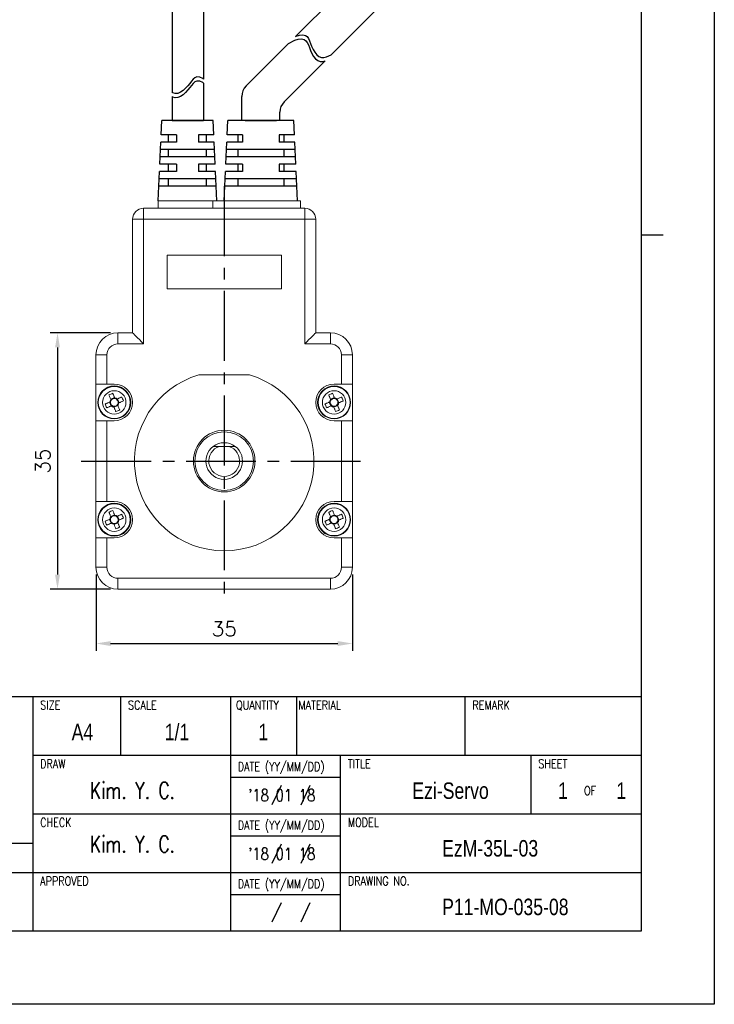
# Model space of a CAD drawing. Header units: millimetres. Extents: x 0 to 297, y 0 to 210.
# Tile 3 of 4: x 202 to 297, y 0 to 134. Entities that reach past the tile are written whole.
import ezdxf

# ---------------------------------------------------------------- set-up
doc = ezdxf.new("R2010")
doc.units = ezdxf.units.MM
doc.header["$PDSIZE"] = -1
doc.linetypes.add('CENTER2', pattern=[28.575, 19.05, -3.175, 3.175, -3.175])
doc.layers.add('DIM', color=3, linetype='Continuous')
doc.layers.add('SHEET', color=1, linetype='Continuous')
doc.styles.add('SHB', font='romans.shx', dxfattribs={"width": 0.75, "bigfont": 'whgtxt.shx'})
doc.styles.add('SHEET1', font='ROMANS.SHX', dxfattribs={"width": 0.8, "height": 3})
doc.styles.add('SHEET2', font='txt', dxfattribs={"width": 0.8, "height": 3})
doc.styles.get("Standard").update_dxf_attribs({"font": 'txt.shx', "bigfont": 'whgtxt.shx'})
doc.dimstyles.new('ISO-25', dxfattribs={"dimtxt": 2.5, "dimasz": 2.5, "dimexe": 1.25, "dimexo": 0.625, "dimtad": 1, "dimtxsty": 'Standard', "dimcen": 2.5, "dimadec": 0, "dimazin": 0, "dimtfac": 1, "dimtmove": 0, "dimatfit": 3, "dimfxl": 0, "dimarcsym": 0})

# ---------------------------------------------------------------- blocks, each defined once
blk = doc.blocks.new('*D181')
at = {"color": 8, "lineweight": -2}
for p, q in [((212.61, 58.64), (212.61, 48.24)), ((247.61, 58.64), (247.61, 48.24)), ((214.61, 49.24), (245.61, 49.24))]:
    blk.add_line(p, q, dxfattribs=at)
at = {"color": 8}
for points in [[(214.61, 49.57), (214.61, 48.9), (212.61, 49.24)], [(245.61, 49.57), (245.61, 48.9), (247.61, 49.24)]]:
    blk.add_solid(points, dxfattribs=at)
at = {"layer": 'Defpoints', "color": 0}
for p in [(212.61, 59.64), (247.61, 59.64), (247.61, 49.24)]:
    blk.add_point(p, dxfattribs=at)
at = {"color": 3, "insert": (230.11, 51.24), "char_height": 2, "attachment_point": 5}
blk.add_mtext('\\A1;35', dxfattribs=at)
blk = doc.blocks.new('*D182')
at = {"color": 8, "lineweight": -2}
for p, q in [((214.61, 91.64), (206.36, 91.64)), ((207.36, 89.64), (207.36, 58.64)), ((214.61, 56.64), (206.36, 56.64))]:
    blk.add_line(p, q, dxfattribs=at)
at = {"color": 8}
for points in [[(207.02, 89.64), (207.69, 89.64), (207.36, 91.64)], [(207.02, 58.64), (207.69, 58.64), (207.36, 56.64)]]:
    blk.add_solid(points, dxfattribs=at)
at = {"layer": 'Defpoints', "color": 0}
for p in [(215.61, 91.64), (207.36, 56.64), (215.61, 56.64)]:
    blk.add_point(p, dxfattribs=at)
at = {"color": 3, "insert": (205.36, 74.14), "char_height": 2, "attachment_point": 5, "rotation": 90}
blk.add_mtext('\\A1;35', dxfattribs=at)

msp = doc.modelspace()

# ---------------------------------------------------------------- linework, layer by layer
for p, q in [((245.9231, 138.1596), (239.834, 132.0706)), ((223, 135.9017), (223, 124.4598)), ((227.3, 135.9017), (227.3, 126.2756)), ((251.1231, 136.0057), (244.7075, 129.5901)), ((238.8797, 131.1162), (233.092, 125.3285)), ((243.8759, 128.7585), (238.292, 123.1746)), ((227.3, 125.7011), (227.3, 120.641)), ((223, 123.8854), (223, 120.641)), ((232.5062, 120.641), (232.5062, 123.9143)), ((237.7062, 120.641), (237.7062, 121.7604)), ((221.5153, 118.641), (221.6062, 120.641)), ((228.6062, 120.641), (221.6062, 120.641)), ((227.3, 120.641), (223, 120.641)), ((225.1062, 120.641), (227.3, 120.641)), ((228.6971, 118.641), (228.6062, 120.641)), ((230.5153, 118.641), (230.6062, 120.641)), ((239.6062, 120.641), (230.6062, 120.641)), ((237.7062, 120.641), (232.418, 120.641)), ((237.2562, 120.641), (232.9562, 120.641)), ((235.0624, 120.641), (237.2562, 120.641)), ((239.6971, 118.641), (239.6062, 120.641)), ((223.6062, 118.641), (221.5153, 118.641)), ((223.6062, 118.641), (221.5153, 118.641)), ((222.5062, 117.641), (222.5062, 118.641)), ((223.6062, 118.641), (223.6062, 117.641)), ((228.6971, 118.641), (226.6062, 118.641)), ((226.6062, 118.641), (226.6062, 117.641)), ((227.7062, 117.641), (227.7062, 118.641)), ((232.6062, 118.641), (230.5153, 118.641)), ((232.6062, 118.641), (230.5153, 118.641)), ((231.9562, 118.641), (231.9562, 117.641)), ((232.6062, 118.641), (232.6062, 117.641)), ((239.6971, 118.641), (237.6062, 118.641)), ((237.6062, 118.641), (237.6062, 117.641)), ((238.2562, 118.641), (238.2562, 117.641)), ((221.3335, 114.641), (221.4698, 117.641)), ((223.6062, 117.641), (221.4698, 117.641)), ((223.6062, 117.641), (221.4698, 117.641)), ((228.7426, 117.641), (226.6062, 117.641)), ((228.8789, 114.641), (228.7426, 117.641)), ((230.3335, 114.641), (230.4698, 117.641)), ((232.6062, 117.641), (230.4698, 117.641)), ((232.6062, 117.641), (230.4698, 117.641)), ((239.7426, 117.641), (237.6062, 117.641)), ((239.8789, 114.641), (239.7426, 117.641)), ((228.8335, 115.641), (221.3789, 115.641)), ((228.788, 116.641), (221.4244, 116.641)), ((222.5062, 115.641), (222.5062, 116.641)), ((227.7062, 115.641), (227.7062, 116.641)), ((239.8335, 115.641), (230.3789, 115.641)), ((239.788, 116.641), (230.4244, 116.641)), ((231.9562, 116.641), (231.9562, 115.641)), ((238.2562, 116.641), (238.2562, 115.641)), ((223.6062, 114.641), (221.3335, 114.641)), ((222.5062, 113.641), (222.5062, 114.641)), ((223.6062, 114.641), (223.6062, 113.641)), ((228.8789, 114.641), (226.6062, 114.641)), ((226.6062, 114.641), (226.6062, 113.641)), ((227.7062, 113.641), (227.7062, 114.641)), ((232.6062, 114.641), (230.3335, 114.641)), ((231.9562, 114.641), (231.9562, 113.641)), ((232.6062, 114.641), (232.6062, 113.641)), ((239.8789, 114.641), (237.6062, 114.641)), ((237.6062, 114.641), (237.6062, 113.641)), ((238.2562, 114.641), (238.2562, 113.641)), ((221.1062, 109.641), (221.288, 113.641)), ((223.6062, 113.641), (221.288, 113.641)), ((228.9244, 113.641), (226.6062, 113.641)), ((229.1062, 109.641), (228.9244, 113.641)), ((230.1062, 109.641), (230.288, 113.641)), ((232.6062, 113.641), (230.288, 113.641)), ((239.9244, 113.641), (237.6062, 113.641)), ((240.1062, 109.641), (239.9244, 113.641)), ((229.0153, 111.641), (221.1971, 111.641)), ((228.9698, 112.641), (221.2426, 112.641)), ((222.5062, 111.641), (222.5062, 112.641)), ((227.7062, 111.641), (227.7062, 112.641)), ((240.0153, 111.641), (230.1971, 111.641)), ((239.9698, 112.641), (230.2426, 112.641)), ((231.9562, 112.641), (231.9562, 111.641)), ((238.2562, 112.641), (238.2562, 111.641))]:
    msp.add_line(p, q)
at = {"color": 0}
for p, q in [((239.7532, 131.5611), (240.222, 131.7218)), ((239.834, 132.0706), (239.9156, 132.1121)), ((239.9156, 132.1121), (240.3844, 132.2729)), ((240.222, 131.7218), (240.6648, 131.7767)), ((240.3844, 132.2729), (240.8272, 132.3278)), ((240.6648, 131.7767), (241.0412, 131.6895)), ((240.8272, 132.3278), (241.2036, 132.2405)), ((241.0412, 131.6895), (241.2661, 131.509)), ((241.2036, 132.2405), (241.4285, 132.06)), ((241.4285, 132.06), (241.6071, 131.7967)), ((241.6071, 131.7967), (241.7565, 131.4737)), ((238.8797, 131.1162), (239.7532, 131.5611)), ((241.2661, 131.509), (241.4447, 131.2457)), ((241.4447, 131.2457), (241.5942, 130.9226)), ((241.5942, 130.9226), (241.7321, 130.5631)), ((241.7321, 130.5631), (241.8768, 130.1898)), ((241.7565, 131.4737), (241.8945, 131.1141)), ((241.8945, 131.1141), (242.0392, 130.7408)), ((242.0392, 130.7408), (242.2363, 130.3135)), ((241.8768, 130.1898), (242.0739, 129.7625)), ((242.0739, 129.7625), (242.306, 129.3733)), ((242.2363, 130.3135), (242.4684, 129.9243)), ((242.306, 129.3733), (242.5738, 129.0474)), ((242.4684, 129.9243), (242.7362, 129.5985)), ((242.5738, 129.0474), (242.8795, 128.8098)), ((242.7362, 129.5985), (243.0419, 129.3608)), ((243.0419, 129.3608), (243.3869, 129.2365)), ((243.3869, 129.2365), (243.715, 129.2334)), ((243.715, 129.2334), (244.0573, 129.314)), ((244.0573, 129.314), (244.7075, 129.5901)), ((242.8795, 128.8098), (243.2245, 128.6854)), ((243.2245, 128.6854), (243.5526, 128.6823)), ((243.5526, 128.6823), (243.8759, 128.7585)), ((226.1089, 126.4584), (225.8632, 126.2563)), ((226.3757, 126.5679), (226.1089, 126.4584)), ((226.7614, 126.5452), (226.3757, 126.5679)), ((227.1706, 126.3674), (226.7614, 126.5452)), ((227.3, 126.2756), (227.1706, 126.3674)), ((224.8404, 125.0115), (224.5077, 124.7037)), ((225.1502, 125.3656), (224.8404, 125.0115)), ((225.3945, 125.6828), (225.1502, 125.3656)), ((225.3945, 125.1083), (225.1502, 124.7911)), ((225.6285, 125.9887), (225.3945, 125.6828)), ((225.6285, 125.4142), (225.3945, 125.1083)), ((225.8632, 126.2563), (225.6285, 125.9887)), ((225.8632, 125.6818), (225.6285, 125.4142)), ((226.1089, 125.8839), (225.8632, 125.6818)), ((226.3757, 125.9935), (226.1089, 125.8839)), ((226.7614, 125.9708), (226.3757, 125.9935)), ((227.1706, 125.7929), (226.7614, 125.9708)), ((227.3, 125.7011), (227.1706, 125.7929)), ((223.1167, 124.3934), (223, 124.4598)), ((223.1167, 123.8189), (223, 123.8854)), ((223.4322, 124.3036), (223.1167, 124.3934)), ((223.4322, 123.7291), (223.1167, 123.8189)), ((223.7983, 124.3254), (223.4322, 124.3036)), ((223.7983, 123.7509), (223.4322, 123.7291)), ((224.1587, 124.4669), (223.7983, 124.3254)), ((224.1587, 123.8924), (223.7983, 123.7509)), ((224.5077, 124.7037), (224.1587, 124.4669)), ((224.5077, 124.1293), (224.1587, 123.8924)), ((224.8404, 124.437), (224.5077, 124.1293)), ((225.1502, 124.7911), (224.8404, 124.437))]:
    msp.add_line(p, q, dxfattribs=at)
at = {"lineweight": 35}
for p, q in [((223, 120.641), (225.1062, 120.641)), ((232.9562, 120.641), (235.0624, 120.641))]:
    msp.add_line(p, q, dxfattribs=at)
at = {"color": 1, "linetype": 'CENTER2', "ltscale": 0.5}
for p, q in [((230.1062, 111.641), (230.1062, 54.641)), ((210.6062, 74.141), (249.6062, 74.141))]:
    msp.add_line(p, q, dxfattribs=at)
at = {"color": 7, "linetype": 'Continuous', "lineweight": 15}
for p, q in [((221.1062, 109.641), (221.1062, 108.641)), ((221.1062, 109.641), (228.5703, 109.641)), ((228.5703, 109.641), (228.5703, 108.641)), ((230.0902, 109.641), (228.5703, 109.641)), ((230.0902, 109.641), (230.0902, 108.641)), ((230.0902, 109.641), (240.5062, 109.641)), ((240.5062, 109.641), (240.5062, 108.641)), ((219.1062, 107.141), (219.1062, 108.641)), ((219.1062, 108.641), (241.1062, 108.641)), ((241.1062, 107.141), (241.1062, 108.641)), ((217.6062, 91.641), (217.6062, 107.141)), ((219.1062, 107.141), (217.6062, 107.141)), ((219.1062, 107.141), (219.1062, 90.141)), ((241.1062, 107.141), (219.1062, 107.141)), ((241.1062, 90.141), (241.1062, 107.141)), ((241.1062, 107.141), (242.6062, 107.141)), ((242.6062, 107.141), (242.6062, 91.641)), ((237.9062, 102.241), (222.3062, 102.241)), ((222.3062, 102.241), (222.3062, 97.641)), ((237.9062, 97.641), (237.9062, 102.241)), ((222.3062, 97.641), (237.9062, 97.641)), ((215.6062, 91.641), (217.6062, 91.641)), ((215.6062, 91.641), (215.6062, 90.141)), ((242.6062, 91.641), (244.6062, 91.641)), ((244.6062, 90.141), (244.6062, 91.641)), ((219.1062, 90.141), (215.6062, 90.141)), ((244.6062, 90.141), (241.1062, 90.141)), ((212.6062, 88.641), (214.1062, 88.641)), ((212.6062, 84.641), (212.6062, 88.641)), ((214.1062, 88.641), (214.1062, 84.641)), ((246.1062, 88.641), (247.6062, 88.641)), ((246.1062, 84.641), (246.1062, 88.641)), ((247.6062, 88.641), (247.6062, 84.641)), ((233.5703, 85.891), (226.6421, 85.891)), ((214.1062, 84.641), (212.6062, 84.641)), ((212.6062, 84.641), (212.6062, 79.641)), ((215.1062, 84.641), (214.1062, 84.641)), ((245.1062, 84.641), (246.1062, 84.641)), ((247.6062, 84.641), (246.1062, 84.641)), ((247.6062, 79.641), (247.6062, 84.641)), ((214.6683, 81.6506), (214.4498, 82.1793)), ((214.6158, 82.579), (215.1445, 82.7974)), ((215.5442, 82.6314), (215.7626, 82.1028)), ((244.6683, 81.6506), (244.4498, 82.1793)), ((244.6158, 82.579), (245.1445, 82.7974)), ((245.5442, 82.6314), (245.7626, 82.1028)), ((215.5966, 81.7031), (215.0679, 81.4847)), ((245.5966, 81.7031), (245.0679, 81.4847)), ((212.6062, 68.641), (212.6062, 79.641)), ((212.6062, 79.641), (214.1062, 79.641)), ((214.1062, 79.641), (214.1062, 68.641)), ((215.1062, 79.641), (214.1062, 79.641)), ((245.1062, 79.641), (246.1062, 79.641)), ((246.1062, 68.641), (246.1062, 79.641)), ((246.1062, 79.641), (247.6062, 79.641)), ((247.6062, 79.641), (247.6062, 68.641)), ((228.6062, 76.141), (229.4659, 76.141)), ((229.4659, 76.141), (230.7465, 76.141)), ((230.7465, 76.141), (231.6062, 76.141)), ((214.1062, 68.641), (212.6062, 68.641)), ((212.6062, 68.641), (212.6062, 63.641)), ((215.1062, 68.641), (214.1062, 68.641)), ((245.1062, 68.641), (246.1062, 68.641)), ((247.6062, 68.641), (246.1062, 68.641)), ((247.6062, 63.641), (247.6062, 68.641)), ((214.6683, 65.6506), (214.4498, 66.1793)), ((214.6158, 66.579), (215.1445, 66.7974)), ((215.5442, 66.6314), (215.7626, 66.1028)), ((244.6683, 65.6506), (244.4498, 66.1793)), ((244.6158, 66.579), (245.1445, 66.7974)), ((245.5442, 66.6314), (245.7626, 66.1028)), ((215.5966, 65.7031), (215.0679, 65.4847)), ((245.5966, 65.7031), (245.0679, 65.4847)), ((212.6062, 59.641), (212.6062, 63.641)), ((212.6062, 63.641), (214.1062, 63.641)), ((214.1062, 63.641), (214.1062, 59.641)), ((215.1062, 63.641), (214.1062, 63.641)), ((245.1062, 63.641), (246.1062, 63.641)), ((246.1062, 59.641), (246.1062, 63.641)), ((246.1062, 63.641), (247.6062, 63.641)), ((247.6062, 63.641), (247.6062, 59.641)), ((212.6062, 59.641), (214.1062, 59.641)), ((247.6062, 59.641), (246.1062, 59.641)), ((215.6062, 58.141), (244.6062, 58.141)), ((215.6062, 56.641), (215.6062, 58.141)), ((244.6062, 56.641), (244.6062, 58.141)), ((244.6062, 56.641), (215.6062, 56.641))]:
    msp.add_line(p, q, dxfattribs=at)
at = {"color": 4}
msp.add_line((287, 105), (290, 105), dxfattribs=at)
at = {"color": 6}
msp.add_lwpolyline([(0, 210), (297, 210), (297, 0), (0, 0)], close=True, dxfattribs=at)
at = {"color": 4}
msp.add_lwpolyline([(10, 200), (287, 200), (287, 10), (10, 10)], close=True, dxfattribs=at)
at = {"color": 7, "linetype": 'Continuous', "lineweight": 15, "flags": 128}
for points in [[(219.1062, 90.141), (218.8136, 90.4337), (218.5322, 90.7151), (218.2729, 90.9744), (218.0456, 91.2017), (217.859, 91.3882), (217.7204, 91.5269), (217.635, 91.6122), (217.6062, 91.641)], [(241.1062, 90.141), (241.3988, 90.4337), (241.6802, 90.7151), (241.9396, 90.9744), (242.1669, 91.2017), (242.3534, 91.3882), (242.492, 91.5269), (242.5774, 91.6122), (242.6062, 91.641)], [(215.1575, 82.7658), (215.1251, 82.8443), (215.0927, 82.9227), (215.0604, 83.0009), (215.0281, 83.079), (214.9959, 83.157), (214.9638, 83.2347), (214.9318, 83.3122), (214.8998, 83.3895)], [(245.1575, 82.7658), (245.1251, 82.8443), (245.0927, 82.9227), (245.0604, 83.0009), (245.0281, 83.079), (244.9959, 83.157), (244.9638, 83.2347), (244.9318, 83.3122), (244.8998, 83.3895)], [(214.4814, 82.1923), (214.4029, 82.1599), (214.3245, 82.1275), (214.2463, 82.0952), (214.1682, 82.0629), (214.0903, 82.0307), (214.0126, 81.9986), (213.935, 81.9666), (213.8577, 81.9347)], [(214.3712, 83.1711), (214.4031, 83.0938), (214.4352, 83.0163), (214.4673, 82.9385), (214.4995, 82.8606), (214.5317, 82.7825), (214.5641, 82.7043), (214.5964, 82.6259), (214.6289, 82.5474)], [(216.1363, 82.8761), (216.059, 82.8441), (215.9814, 82.8121), (215.9037, 82.78), (215.8258, 82.7478), (215.7477, 82.7155), (215.6695, 82.6832), (215.5911, 82.6508), (215.5126, 82.6184)], [(215.731, 82.0897), (215.8095, 82.1222), (215.8879, 82.1545), (215.9661, 82.1869), (216.0442, 82.2191), (216.1221, 82.2513), (216.1999, 82.2834), (216.2774, 82.3155), (216.3547, 82.3474)], [(244.4814, 82.1923), (244.4029, 82.1599), (244.3245, 82.1275), (244.2463, 82.0952), (244.1682, 82.0629), (244.0903, 82.0307), (244.0126, 81.9986), (243.935, 81.9666), (243.8577, 81.9347)], [(244.3712, 83.1711), (244.4031, 83.0938), (244.4352, 83.0163), (244.4673, 82.9385), (244.4995, 82.8606), (244.5317, 82.7825), (244.5641, 82.7043), (244.5964, 82.6259), (244.6289, 82.5474)], [(246.1363, 82.8761), (246.059, 82.8441), (245.9814, 82.8121), (245.9037, 82.78), (245.8258, 82.7478), (245.7477, 82.7155), (245.6695, 82.6832), (245.5911, 82.6508), (245.5126, 82.6184)], [(245.731, 82.0897), (245.8095, 82.1222), (245.8879, 82.1545), (245.9661, 82.1869), (246.0442, 82.2191), (246.1221, 82.2513), (246.1999, 82.2834), (246.2774, 82.3155), (246.3547, 82.3474)], [(214.0761, 81.406), (214.1534, 81.4379), (214.231, 81.47), (214.3087, 81.5021), (214.3866, 81.5343), (214.4647, 81.5665), (214.543, 81.5989), (214.6213, 81.6313), (214.6998, 81.6637)], [(215.0549, 81.5162), (215.0873, 81.4377), (215.1197, 81.3594), (215.152, 81.2811), (215.1843, 81.203), (215.2165, 81.1251), (215.2486, 81.0474), (215.2806, 80.9698), (215.3126, 80.8925)], [(215.8413, 81.1109), (215.8093, 81.1883), (215.7773, 81.2658), (215.7452, 81.3435), (215.713, 81.4215), (215.6807, 81.4995), (215.6484, 81.5778), (215.616, 81.6562), (215.5836, 81.7347)], [(244.0761, 81.406), (244.1534, 81.4379), (244.231, 81.47), (244.3087, 81.5021), (244.3866, 81.5343), (244.4647, 81.5665), (244.543, 81.5989), (244.6213, 81.6313), (244.6998, 81.6637)], [(245.0549, 81.5162), (245.0873, 81.4377), (245.1197, 81.3594), (245.152, 81.2811), (245.1843, 81.203), (245.2165, 81.1251), (245.2486, 81.0474), (245.2806, 80.9698), (245.3126, 80.8925)], [(245.8413, 81.1109), (245.8093, 81.1883), (245.7773, 81.2658), (245.7452, 81.3435), (245.713, 81.4215), (245.6807, 81.4995), (245.6484, 81.5778), (245.616, 81.6562), (245.5836, 81.7347)], [(215.1575, 66.7658), (215.1251, 66.8443), (215.0927, 66.9227), (215.0604, 67.0009), (215.0281, 67.079), (214.9959, 67.157), (214.9638, 67.2347), (214.9318, 67.3122), (214.8998, 67.3895)], [(245.1575, 66.7658), (245.1251, 66.8443), (245.0927, 66.9227), (245.0604, 67.0009), (245.0281, 67.079), (244.9959, 67.157), (244.9638, 67.2347), (244.9318, 67.3122), (244.8998, 67.3895)], [(214.4814, 66.1923), (214.4029, 66.1599), (214.3245, 66.1275), (214.2463, 66.0952), (214.1682, 66.0629), (214.0903, 66.0307), (214.0126, 65.9986), (213.935, 65.9666), (213.8577, 65.9347)], [(214.3712, 67.1711), (214.4031, 67.0938), (214.4352, 67.0163), (214.4673, 66.9385), (214.4995, 66.8606), (214.5317, 66.7825), (214.5641, 66.7043), (214.5964, 66.6259), (214.6289, 66.5474)], [(216.1363, 66.8761), (216.059, 66.8441), (215.9814, 66.8121), (215.9037, 66.78), (215.8258, 66.7478), (215.7477, 66.7155), (215.6695, 66.6832), (215.5911, 66.6508), (215.5126, 66.6184)], [(215.731, 66.0897), (215.8095, 66.1222), (215.8879, 66.1545), (215.9661, 66.1869), (216.0442, 66.2191), (216.1221, 66.2513), (216.1999, 66.2834), (216.2774, 66.3155), (216.3547, 66.3474)], [(244.4814, 66.1923), (244.4029, 66.1599), (244.3245, 66.1275), (244.2463, 66.0952), (244.1682, 66.0629), (244.0903, 66.0307), (244.0126, 65.9986), (243.935, 65.9666), (243.8577, 65.9347)], [(244.3712, 67.1711), (244.4031, 67.0938), (244.4352, 67.0163), (244.4673, 66.9385), (244.4995, 66.8606), (244.5317, 66.7825), (244.5641, 66.7043), (244.5964, 66.6259), (244.6289, 66.5474)], [(246.1363, 66.8761), (246.059, 66.8441), (245.9814, 66.8121), (245.9037, 66.78), (245.8258, 66.7478), (245.7477, 66.7155), (245.6695, 66.6832), (245.5911, 66.6508), (245.5126, 66.6184)], [(245.731, 66.0897), (245.8095, 66.1222), (245.8879, 66.1545), (245.9661, 66.1869), (246.0442, 66.2191), (246.1221, 66.2513), (246.1999, 66.2834), (246.2774, 66.3155), (246.3547, 66.3474)], [(214.0761, 65.406), (214.1534, 65.4379), (214.231, 65.47), (214.3087, 65.5021), (214.3866, 65.5343), (214.4647, 65.5665), (214.543, 65.5989), (214.6213, 65.6313), (214.6998, 65.6637)], [(215.0549, 65.5162), (215.0873, 65.4377), (215.1197, 65.3594), (215.152, 65.2811), (215.1843, 65.203), (215.2165, 65.1251), (215.2486, 65.0474), (215.2806, 64.9698), (215.3126, 64.8925)], [(215.8413, 65.1109), (215.8093, 65.1883), (215.7773, 65.2658), (215.7452, 65.3435), (215.713, 65.4215), (215.6807, 65.4995), (215.6484, 65.5778), (215.616, 65.6562), (215.5836, 65.7347)], [(244.0761, 65.406), (244.1534, 65.4379), (244.231, 65.47), (244.3087, 65.5021), (244.3866, 65.5343), (244.4647, 65.5665), (244.543, 65.5989), (244.6213, 65.6313), (244.6998, 65.6637)], [(245.0549, 65.5162), (245.0873, 65.4377), (245.1197, 65.3594), (245.152, 65.2811), (245.1843, 65.203), (245.2165, 65.1251), (245.2486, 65.0474), (245.2806, 64.9698), (245.3126, 64.8925)], [(245.8413, 65.1109), (245.8093, 65.1883), (245.7773, 65.2658), (245.7452, 65.3435), (245.713, 65.4215), (245.6807, 65.4995), (245.6484, 65.5778), (245.616, 65.6562), (245.5836, 65.7347)]]:
    msp.add_lwpolyline(points, dxfattribs=at)
at = {"color": 7, "linetype": 'Continuous', "lineweight": 15}
for centre, radius in [((215.1062, 82.141), 2.25), ((215.1062, 82.141), 2.1816), ((215.1062, 82.141), 1.5976), ((245.1062, 82.141), 2.25), ((245.1062, 82.141), 2.1816), ((245.1062, 82.141), 1.5976), ((230.1062, 74.141), 4.2), ((230.1062, 74.141), 4), ((215.1062, 66.141), 2.25), ((215.1062, 66.141), 2.1816), ((215.1062, 66.141), 1.5976), ((245.1062, 66.141), 2.25), ((245.1062, 66.141), 2.1816), ((245.1062, 66.141), 1.5976)]:
    msp.add_circle(centre, radius, dxfattribs=at)
for centre in [(234.5062, 123.9143), (239.7062, 121.7604)]:
    msp.add_arc(centre, 2, 135, 180)
for centre, radius, start, end in [((219.1062, 107.141), 1.5, 90, 180), ((241.1062, 107.141), 1.5, 0, 90), ((215.6062, 88.641), 3, 90, 180), ((244.6062, 88.641), 3, 0, 90), ((215.6062, 88.641), 1.5, 90, 180), ((244.6062, 88.641), 1.5, 0, 90), ((230.1062, 74.141), 12.25, 106.426421, 73.573579), ((219.5991, 71.2665), 13.002, 111.187944, 113.708772), ((215.1062, 82.141), 2.5, 270, 90), ((245.1062, 82.141), 2.5, 90, 270), ((249.5996, 71.2653), 13.0032, 111.187914, 113.708517), ((215.1062, 82.141), 0.6269, 139.591129, 175.305433), ((215.1062, 82.141), 0.5299, 169.783668, 235.112893), ((215.1062, 82.141), 0.5299, 145.112893, 169.783668), ((215.1062, 82.141), 0.5299, 79.783668, 145.112893), ((215.1062, 82.141), 0.6269, 49.591129, 85.305433), ((215.1062, 82.141), 0.5299, 55.112893, 79.783668), ((215.1062, 82.141), 0.5299, 349.783668, 55.112893), ((215.1062, 82.141), 0.5299, 325.112893, 349.783668), ((215.1062, 82.141), 0.6269, 319.591129, 355.305433), ((204.2377, 77.6506), 12.9955, 21.187529, 23.709633), ((245.1062, 82.141), 0.6269, 139.591129, 175.305433), ((245.1062, 82.141), 0.5299, 169.783668, 235.112893), ((245.1062, 82.141), 0.5299, 145.112893, 169.783668), ((245.1062, 82.141), 0.5299, 79.783668, 145.112893), ((245.1062, 82.141), 0.6269, 49.591129, 85.305433), ((245.1062, 82.141), 0.5299, 55.112893, 79.783668), ((245.1062, 82.141), 0.5299, 349.783668, 55.112893), ((245.1062, 82.141), 0.5299, 325.112893, 349.783668), ((245.1062, 82.141), 0.6269, 319.591129, 355.305433), ((234.2341, 77.6492), 12.9993, 21.187561, 23.708911), ((225.9907, 86.6379), 13.0127, 201.188515, 203.707267), ((215.1062, 82.141), 0.6269, 229.591129, 265.305433), ((215.1062, 82.141), 0.5299, 235.112893, 259.783668), ((215.1062, 82.141), 0.5299, 259.783668, 325.112893), ((210.6117, 93.0196), 13.0064, 291.188281, 293.708263), ((255.9864, 86.6363), 13.0081, 201.188754, 203.708408), ((245.1062, 82.141), 0.6269, 229.591129, 265.305433), ((245.1062, 82.141), 0.5299, 235.112893, 259.783668), ((245.1062, 82.141), 0.5299, 259.783668, 325.112893), ((240.6133, 93.0158), 13.0022, 291.187731, 293.708528), ((230.1062, 74.141), 2.5, 53.130102, 126.869898), ((230.1062, 74.141), 2.5, 126.869898, 53.130102), ((230.1062, 74.141), 2.1, 107.75279, 72.24721), ((215.1062, 66.141), 2.5, 270, 90), ((245.1062, 66.141), 2.5, 90, 270), ((219.5991, 55.2664), 13.002, 111.187883, 113.708703), ((249.5996, 55.2653), 13.0033, 111.187853, 113.708448), ((225.9907, 70.6379), 13.0127, 201.188532, 203.707285), ((215.1062, 66.141), 0.6269, 139.591129, 175.305433), ((215.1062, 66.141), 0.5299, 169.783668, 235.112893), ((215.1062, 66.141), 0.5299, 145.112893, 169.783668), ((215.1062, 66.141), 0.5299, 79.783668, 145.112893), ((215.1062, 66.141), 0.6269, 49.591129, 85.305433), ((215.1062, 66.141), 0.5299, 55.112893, 79.783668), ((215.1062, 66.141), 0.5299, 349.783668, 55.112893), ((215.1062, 66.141), 0.5299, 325.112893, 349.783668), ((215.1062, 66.141), 0.6269, 319.591129, 355.305433), ((204.2377, 61.6506), 12.9955, 21.187546, 23.709651), ((255.9864, 70.6363), 13.0081, 201.188771, 203.708426), ((245.1062, 66.141), 0.6269, 139.591129, 175.305433), ((245.1062, 66.141), 0.5299, 169.783668, 235.112893), ((245.1062, 66.141), 0.5299, 145.112893, 169.783668), ((245.1062, 66.141), 0.5299, 79.783668, 145.112893), ((245.1062, 66.141), 0.6269, 49.591129, 85.305433), ((245.1062, 66.141), 0.5299, 55.112893, 79.783668), ((245.1062, 66.141), 0.5299, 349.783668, 55.112893), ((245.1062, 66.141), 0.5299, 325.112893, 349.783668), ((245.1062, 66.141), 0.6269, 319.591129, 355.305433), ((234.2341, 61.6492), 12.9993, 21.187579, 23.708929), ((215.1062, 66.141), 0.6269, 229.591129, 265.305433), ((215.1062, 66.141), 0.5299, 235.112893, 259.783668), ((215.1062, 66.141), 0.5299, 259.783668, 325.112893), ((210.6115, 77.0201), 13.0069, 291.188372, 293.708257), ((245.1062, 66.141), 0.6269, 229.591129, 265.305433), ((245.1062, 66.141), 0.5299, 235.112893, 259.783668), ((245.1062, 66.141), 0.5299, 259.783668, 325.112893), ((240.6131, 77.0163), 13.0027, 291.187822, 293.708522), ((215.6062, 59.641), 3, 180, 270), ((215.6062, 59.641), 1.5, 180, 270), ((244.6062, 59.641), 3, 270, 0), ((244.6062, 59.641), 1.5, 270, 0)]:
    msp.add_arc(centre, radius, start, end, dxfattribs=at)
for points, knots in [([(214.5847, 82.235), (214.5598, 82.2247), (214.5248, 82.2103), (214.4911, 82.1964), (214.4814, 82.1923)], [0, 0, 0, 0, 0.71172466, 1, 1, 1, 1]), ([(214.6289, 82.5474), (214.6405, 82.5193), (214.6545, 82.4855), (214.6691, 82.4501), (214.6715, 82.4441)], [0, 0, 0, 0, 0.83002708, 1, 1, 1, 1]), ([(215.2002, 82.6625), (215.1899, 82.6875), (215.1754, 82.7225), (215.1615, 82.7561), (215.1575, 82.7658)], [0, 0, 0, 0, 0.71172444, 1, 1, 1, 1]), ([(215.5126, 82.6184), (215.4845, 82.6068), (215.4507, 82.5928), (215.4153, 82.5782), (215.4093, 82.5757)], [0, 0, 0, 0, 0.83002716, 1, 1, 1, 1]), ([(215.6277, 82.047), (215.6526, 82.0573), (215.6877, 82.0718), (215.7213, 82.0857), (215.731, 82.0897)], [0, 0, 0, 0, 0.71172465, 1, 1, 1, 1]), ([(244.5847, 82.235), (244.5598, 82.2247), (244.5248, 82.2103), (244.4911, 82.1964), (244.4814, 82.1923)], [0, 0, 0, 0, 0.71172452, 1, 1, 1, 1]), ([(244.6289, 82.5474), (244.6405, 82.5193), (244.6545, 82.4855), (244.6691, 82.4501), (244.6715, 82.4441)], [0, 0, 0, 0, 0.83002701, 1, 1, 1, 1]), ([(245.2002, 82.6625), (245.1899, 82.6875), (245.1754, 82.7225), (245.1615, 82.7561), (245.1575, 82.7658)], [0, 0, 0, 0, 0.711724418, 1, 1, 1, 1]), ([(245.5126, 82.6184), (245.4845, 82.6068), (245.4507, 82.5928), (245.4153, 82.5782), (245.4093, 82.5757)], [0, 0, 0, 0, 0.83002713, 1, 1, 1, 1]), ([(245.6277, 82.047), (245.6526, 82.0573), (245.6876, 82.0718), (245.7213, 82.0857), (245.731, 82.0897)], [0, 0, 0, 0, 0.71172451, 1, 1, 1, 1]), ([(214.6998, 81.6637), (214.7279, 81.6753), (214.7617, 81.6893), (214.7971, 81.7039), (214.8031, 81.7064)], [0, 0, 0, 0, 0.83002675, 1, 1, 1, 1]), ([(215.0122, 81.6195), (215.0225, 81.5946), (215.037, 81.5596), (215.0509, 81.5259), (215.0549, 81.5162)], [0, 0, 0, 0, 0.71172452, 1, 1, 1, 1]), ([(215.5836, 81.7347), (215.572, 81.7627), (215.558, 81.7966), (215.5434, 81.8319), (215.5409, 81.8379)], [0, 0, 0, 0, 0.830026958, 1, 1, 1, 1]), ([(244.6998, 81.6637), (244.7279, 81.6753), (244.7618, 81.6893), (244.7971, 81.7039), (244.8031, 81.7064)], [0, 0, 0, 0, 0.83002713, 1, 1, 1, 1]), ([(245.0122, 81.6195), (245.0225, 81.5946), (245.037, 81.5596), (245.0509, 81.5259), (245.0549, 81.5162)], [0, 0, 0, 0, 0.71172438, 1, 1, 1, 1]), ([(245.5836, 81.7347), (245.572, 81.7627), (245.558, 81.7966), (245.5434, 81.8319), (245.5409, 81.8379)], [0, 0, 0, 0, 0.83002706, 1, 1, 1, 1]), ([(214.5847, 66.235), (214.5598, 66.2247), (214.5248, 66.2103), (214.4911, 66.1964), (214.4814, 66.1923)], [0, 0, 0, 0, 0.71172466, 1, 1, 1, 1]), ([(214.6289, 66.5474), (214.6405, 66.5193), (214.6545, 66.4855), (214.6691, 66.4501), (214.6715, 66.4441)], [0, 0, 0, 0, 0.83002712, 1, 1, 1, 1]), ([(215.2002, 66.6625), (215.1899, 66.6875), (215.1754, 66.7225), (215.1615, 66.7561), (215.1575, 66.7658)], [0, 0, 0, 0, 0.71172444, 1, 1, 1, 1]), ([(215.5126, 66.6184), (215.4845, 66.6068), (215.4507, 66.5928), (215.4153, 66.5782), (215.4093, 66.5757)], [0, 0, 0, 0, 0.83002715, 1, 1, 1, 1]), ([(215.6277, 66.047), (215.6526, 66.0573), (215.6877, 66.0718), (215.7213, 66.0857), (215.731, 66.0897)], [0, 0, 0, 0, 0.71172466, 1, 1, 1, 1]), ([(244.5847, 66.235), (244.5598, 66.2247), (244.5248, 66.2103), (244.4911, 66.1964), (244.4814, 66.1923)], [0, 0, 0, 0, 0.71172452, 1, 1, 1, 1]), ([(244.6289, 66.5474), (244.6405, 66.5193), (244.6545, 66.4855), (244.6691, 66.4501), (244.6715, 66.4441)], [0, 0, 0, 0, 0.83002705, 1, 1, 1, 1]), ([(245.2002, 66.6625), (245.1899, 66.6875), (245.1754, 66.7225), (245.1615, 66.7561), (245.1575, 66.7658)], [0, 0, 0, 0, 0.71172441, 1, 1, 1, 1]), ([(245.5126, 66.6184), (245.4845, 66.6068), (245.4507, 66.5928), (245.4153, 66.5782), (245.4093, 66.5757)], [0, 0, 0, 0, 0.83002712, 1, 1, 1, 1]), ([(245.6277, 66.047), (245.6526, 66.0573), (245.6876, 66.0718), (245.7213, 66.0857), (245.731, 66.0897)], [0, 0, 0, 0, 0.711724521, 1, 1, 1, 1]), ([(214.6998, 65.6637), (214.7279, 65.6753), (214.7617, 65.6893), (214.7971, 65.7039), (214.8031, 65.7064)], [0, 0, 0, 0, 0.830026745, 1, 1, 1, 1]), ([(215.0122, 65.6195), (215.0225, 65.5946), (215.037, 65.5596), (215.0509, 65.5259), (215.0549, 65.5162)], [0, 0, 0, 0, 0.71172455, 1, 1, 1, 1]), ([(215.5836, 65.7347), (215.572, 65.7627), (215.558, 65.7966), (215.5434, 65.8319), (215.5409, 65.8379)], [0, 0, 0, 0, 0.83002694, 1, 1, 1, 1]), ([(244.6998, 65.6637), (244.7279, 65.6753), (244.7618, 65.6893), (244.7971, 65.7039), (244.8031, 65.7064)], [0, 0, 0, 0, 0.83002712, 1, 1, 1, 1]), ([(245.0122, 65.6195), (245.0225, 65.5946), (245.037, 65.5596), (245.0509, 65.5259), (245.0549, 65.5162)], [0, 0, 0, 0, 0.71172441, 1, 1, 1, 1]), ([(245.5836, 65.7347), (245.572, 65.7627), (245.558, 65.7966), (245.5434, 65.8319), (245.5409, 65.8379)], [0, 0, 0, 0, 0.83002703, 1, 1, 1, 1])]:
    msp.add_open_spline(points, degree=3, knots=knots, dxfattribs=at)
at = {"layer": 'SHEET', "color": 7}
for p, q in [((159, 42), (287, 42)), ((204, 42), (204, 10)), ((159, 22), (204, 22))]:
    msp.add_line(p, q, dxfattribs=at)
at = {"layer": 'SHEET'}
for p, q in [((216, 34), (216, 42)), ((231, 10), (231, 42)), ((240, 34), (240, 42)), ((263, 34), (263, 42)), ((204, 34), (287, 34)), ((246, 10), (246, 34)), ((272, 26), (272, 34)), ((231, 31), (246, 31)), ((237.8801, 29.8615), (236.6289, 27.2039)), ((241.7992, 29.8574), (240.5481, 27.1998)), ((204, 26), (287, 26)), ((231, 23), (246, 23)), ((237.8801, 21.8615), (236.6289, 19.2039)), ((241.7992, 21.8574), (240.5481, 19.1998)), ((159, 18), (287, 18)), ((231, 15), (246, 15)), ((237.8801, 13.8615), (236.6289, 11.2039)), ((241.7992, 13.8574), (240.5481, 11.1998))]:
    msp.add_line(p, q, dxfattribs=at)

# ---------------------------------------------------------------- texts
at = {"layer": 'DIM', "color": 3, "style": 'SHB', "width": 0.75}
for p in [(211.8051, 28.064), (211.8051, 20.7363)]:
    msp.add_text('Kim. Y. C.', height=2.25, dxfattribs=at).set_placement(p)
at = {"layer": 'SHEET', "style": 'SHEET1', "width": 0.8}
for s, p in [('SIZE', (204.9897, 40.2302)), ('SCALE', (216.9897, 40.2302)), ('QUANTITY', (231.7296, 40.2302)), ('MATERIAL', (240.2397, 40.2302)), ('REMARK', (263.9897, 40.2302)), ('DRAW', (204.9897, 32.2302)), ('DATE (YY/MM/DD)', (231.9639, 31.8409)), ('TITLE', (246.9897, 32.2302)), ('SHEET', (272.9897, 32.2302)), ('OF', (279.2077, 28.5546)), ('CHECK', (204.9897, 24.2302)), ('DATE (YY/MM/DD)', (231.9639, 23.8409)), ('MODEL', (246.9897, 24.2302)), ('APPROVED', (204.9897, 16.2302)), ('DATE (YY/MM/DD)', (231.9639, 15.8409)), ('DRAWING NO.', (246.9897, 16.2302))]:
    msp.add_text(s, height=1.2, dxfattribs=at).set_placement(p)
at = {"layer": 'SHEET', "color": 7, "style": 'SHEET2', "width": 0.8}
for s, p in [('A4', (209.2863, 36.034)), ('1/1', (221.9959, 36.034)), ('1', (234.7766, 36.034)), ('Ezi-Servo', (255.7838, 28.034)), ('1', (275.6812, 28.034)), ('1', (283.6392, 28.034)), ('EzM-35L-03 ', (259.8487, 20.1668)), ('P11-MO-035-08', (259.8487, 12.1668))]:
    msp.add_text(s, height=2.25, dxfattribs=at).set_placement(p)
at = {"layer": 'SHEET', "color": 3, "style": 'SHEET1', "width": 0.8}
for p in [(233.3819, 27.7103), (233.3819, 19.7103)]:
    msp.add_text("'18 01 18", height=1.65, dxfattribs=at).set_placement(p)

# ---------------------------------------------------------------- dimensions: what is measured, and where the dimension line sits
dim = msp.add_linear_dim(base=(207.3576, 56.641), p1=(215.6062, 91.641), p2=(215.6062, 56.641), angle=90, dimstyle='ISO-25', override={"dimtxt": 2, "dimasz": 2, "dimexe": 1, "dimexo": 1, "dimgap": 1, "dimdec": 3, "dimzin": 9, "dimdsep": 46, "dimcen": 0, "dimclrd": 8, "dimclre": 8, "dimclrt": 3, "dimadec": 3, "dimazin": 2, "dimtdec": 3, "dimfxl": 0.6, "dimtolj": 1, "dimtzin": 1, "dimarcsym": 1})
dim.commit()
dim.dimension.update_dxf_attribs({"geometry": '*D182', "text_midpoint": (205.3576, 74.141)})
dim = msp.add_linear_dim(base=(247.6062, 49.2367), p1=(212.6062, 59.641), p2=(247.6062, 59.641), dimstyle='ISO-25', override={"dimtxt": 2, "dimasz": 2, "dimexe": 1, "dimexo": 1, "dimgap": 1, "dimdec": 3, "dimzin": 9, "dimdsep": 46, "dimcen": 0, "dimclrd": 8, "dimclre": 8, "dimclrt": 3, "dimadec": 3, "dimazin": 2, "dimtp": 1, "dimtm": 1, "dimtdec": 3, "dimfxl": 0.6, "dimtolj": 1, "dimtzin": 9, "dimarcsym": 1})
dim.commit()
dim.dimension.update_dxf_attribs({"geometry": '*D181', "text_midpoint": (230.1062, 51.2367)})

doc.saveas('drawing.dxf')
